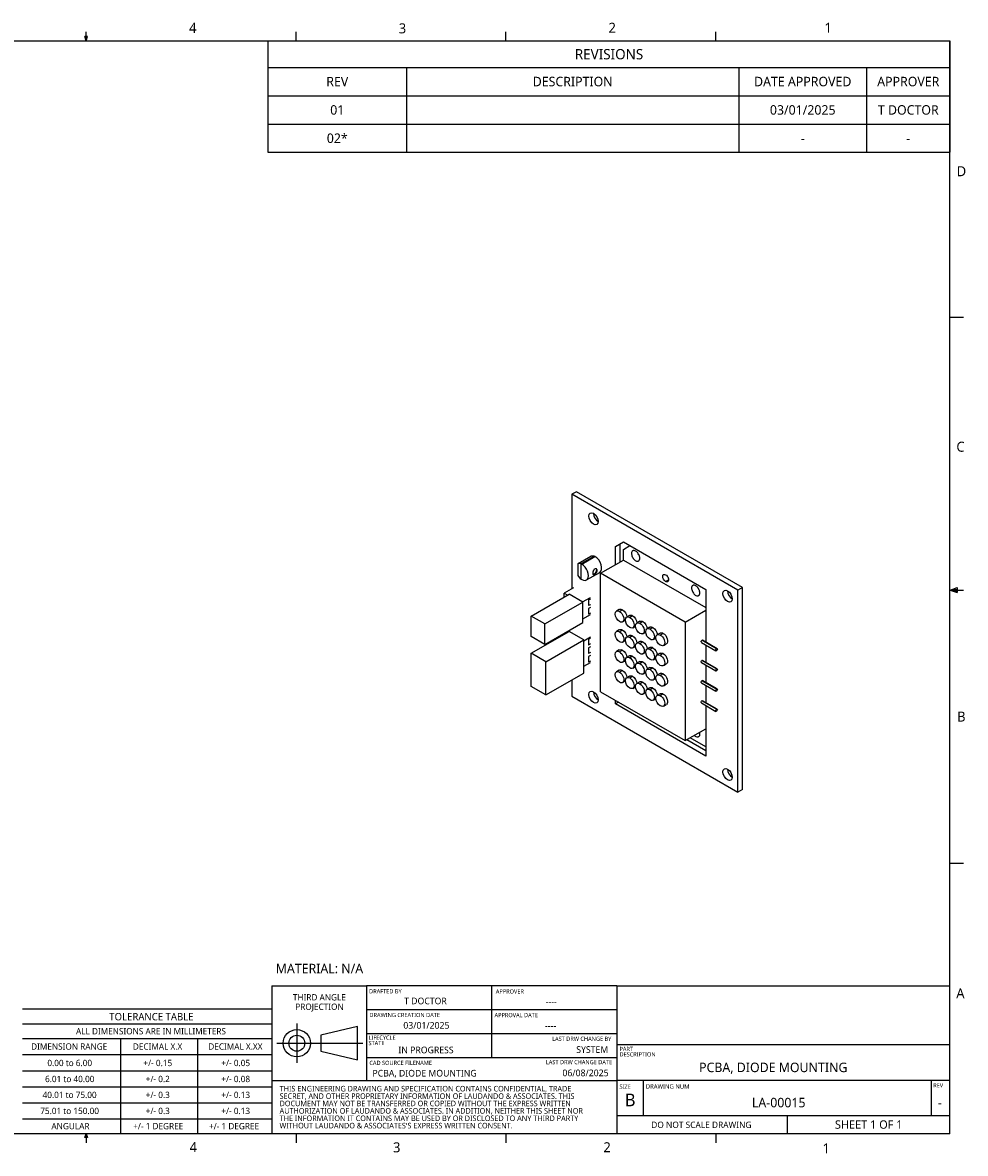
# Model space of a CAD drawing. Extents: x 0.3 to 17, y 0.1 to 10.9.
# Tile 2 of 2: x 8 to 17, y 0.1 to 10.9. Entities that reach past the tile are written whole.
import ezdxf

# ---------------------------------------------------------------- set-up
doc = ezdxf.new("R2010")
doc.units = 0
doc.header["$LTSCALE"] = 0.5
doc.header["$MEASUREMENT"] = 0
for name, color, linetype in [('ANNOTATION_TEXT', 7, 'CONTINUOUS'), ('BORDER_FRAME', 7, 'CONTINUOUS'), ('TABLES', 7, 'CONTINUOUS'), ('TANGENT_LINES', 7, 'CONTINUOUS'), ('TITLE_BLOCK', 7, 'CONTINUOUS'), ('VISIBLE', 7, 'CONTINUOUS')]:
    doc.layers.add(name, color=color, linetype=linetype)
doc.styles.add('ONSHAPE-CUSTOM-STYLE-NOTE0', font='NotoSans-Regular.ttf')
doc.styles.add('ONSHAPE-CUSTOM-STYLE-NOTE1', font='NotoSans-Regular.ttf')
doc.styles.add('ONSHAPE-CUSTOM-STYLE-NOTE2', font='NotoSans-Regular.ttf')
doc.styles.add('ONSHAPE-CUSTOM-STYLE-NOTE3', font='NotoSans-Regular.ttf')
doc.styles.add('ONSHAPE-CUSTOM-STYLE-NOTE4', font='NotoSans-Regular.ttf')
doc.styles.add('ONSHAPE-CUSTOM-STYLE-NOTE5', font='NotoSans-Regular.ttf')
doc.styles.add('ONSHAPE-CUSTOM-STYLE-NOTE6', font='NotoSans-Regular.ttf')
doc.styles.add('ONSHAPE-CUSTOM-STYLE-NOTE7', font='NotoSans-Regular.ttf')
doc.styles.add('ONSHAPE-CUSTOM-STYLE-NOTE_', font='NotoSans-Regular.ttf')
doc.styles.add('ONSHAPE-STANDARD', font='NotoSans-Regular.ttf')
doc.styles.add('ONSHAPE-STANDARD-NOTESTYLE', font='Noto Sans', dxfattribs={"height": 0.090551})
doc.styles.add('ONSHAPE-STANDARD-REVISION0', font='Noto Sans')
doc.styles.add('ONSHAPE-STANDARD-REVISION1', font='Noto Sans')
doc.styles.add('ONSHAPE-STANDARD-REVISIONT', font='Noto Sans')

# ---------------------------------------------------------------- blocks, each defined once
blk = doc.blocks.new('*T1')
at = {"layer": 'TABLES', "color": 0, "linetype": 'BYBLOCK'}
for p, q in [((0, 0), (6.513, 0)), ((0, 0), (0, -1.063)), ((6.513, 0), (6.513, -1.063)), ((0, -0.253), (6.513, -0.253)), ((1.324, -0.253), (1.324, -1.063)), ((4.496, -0.253), (4.496, -1.063)), ((5.717, -0.253), (5.717, -1.063)), ((0, -0.523), (6.513, -0.523)), ((0, -0.794), (6.513, -0.794)), ((0, -1.063), (6.513, -1.063))]:
    blk.add_line(p, q, dxfattribs=at)
at = {"layer": 'TABLES', "color": 0, "attachment_point": 5}
for s, insert, char_height, width, style in [('{REVISIONS}', (3.257, -0.127), 0.09843, 6.39514, 'ONSHAPE-STANDARD-REVISIONT'), ('REV', (0.662, -0.388), 0.0906, 1.20615, 'ONSHAPE-STANDARD-REVISION0'), ('DESCRIPTION', (2.91, -0.388), 0.09055, 3.05356, 'ONSHAPE-STANDARD-REVISION0'), ('DATE APPROVED', (5.107, -0.388), 0.09055, 1.10321, 'ONSHAPE-STANDARD-REVISION0'), ('APPROVER', (6.115, -0.388), 0.0906, 0.67789, 'ONSHAPE-STANDARD-REVISION0'), ('{01}', (0.662, -0.659), 0.0906, 1.20615, 'ONSHAPE-STANDARD-REVISION1'), ('{03/01/2025}', (5.107, -0.659), 0.09055, 1.10321, 'ONSHAPE-STANDARD-REVISION1'), ('{T DOCTOR}', (6.115, -0.659), 0.0906, 0.67789, 'ONSHAPE-STANDARD-REVISION1'), ('{02*}', (0.662, -0.929), 0.0906, 1.20615, 'ONSHAPE-STANDARD-REVISION1'), ('{-}', (5.107, -0.929), 0.0906, 1.10321, 'ONSHAPE-STANDARD-REVISION1'), ('{-}', (6.115, -0.929), 0.0906, 0.67789, 'ONSHAPE-STANDARD-REVISION1')]:
    blk.add_mtext(s, dxfattribs=dict(at, insert=insert, char_height=char_height, width=width, style=style))

msp = doc.modelspace()

# ---------------------------------------------------------------- linework, layer by layer
at = {"layer": 'BORDER_FRAME'}
for p, q in [((8.598, 10.717), (8.598, 10.803)), ((10.602, 10.717), (10.602, 10.803)), ((12.606, 10.717), (12.606, 10.803)), ((14.609, 10.717), (14.609, 10.803)), ((0.393, 10.717), (16.846, 10.717)), ((8.611, 10.759), (8.585, 10.759)), ((8.598, 10.717), (8.585, 10.759)), ((8.591, 10.759), (8.598, 10.717)), ((8.603, 10.759), (8.598, 10.717)), ((8.598, 10.717), (8.611, 10.759)), ((16.846, 0.282), (16.846, 10.717)), ((16.847, 8.081), (16.974, 8.081)), ((16.847, 5.473), (16.915, 5.498)), ((16.847, 5.473), (16.915, 5.482)), ((16.847, 5.473), (16.915, 5.463)), ((16.847, 5.473), (16.915, 5.45)), ((16.847, 5.473), (16.974, 5.473)), ((16.915, 5.498), (16.915, 5.45)), ((16.847, 2.865), (16.974, 2.865)), ((16.846, 0.282), (0.393, 0.282)), ((8.585, 0.247), (8.598, 0.282)), ((8.611, 0.247), (8.585, 0.247)), ((8.598, 0.282), (8.611, 0.247)), ((8.598, 0.282), (8.598, 0.196)), ((10.602, 0.282), (10.602, 0.196)), ((12.606, 0.282), (12.606, 0.196)), ((14.609, 0.279), (14.609, 0.196))]:
    msp.add_line(p, q, dxfattribs=at)
at = {"layer": 'TANGENT_LINES'}
for p, q in [((13.329, 5.721), (13.456, 5.795)), ((14.131, 5.556), (14.159, 5.572)), ((13.718, 5.285), (13.69, 5.269)), ((13.815, 5.229), (13.788, 5.213)), ((13.718, 5.092), (13.69, 5.076)), ((13.913, 5.173), (13.885, 5.157)), ((14.01, 5.116), (13.982, 5.1)), ((13.815, 5.036), (13.788, 5.02)), ((13.913, 4.98), (13.885, 4.964)), ((14.108, 5.06), (14.08, 5.044)), ((14.617, 4.914), (14.478, 4.994)), ((13.718, 4.899), (13.69, 4.883)), ((14.01, 4.924), (13.982, 4.907)), ((14.108, 4.867), (14.08, 4.851)), ((13.815, 4.843), (13.788, 4.827)), ((13.913, 4.787), (13.885, 4.771)), ((14.617, 4.721), (14.478, 4.801)), ((13.718, 4.707), (13.69, 4.69)), ((13.815, 4.65), (13.788, 4.634)), ((14.01, 4.731), (13.982, 4.715)), ((14.108, 4.674), (14.08, 4.658)), ((13.913, 4.594), (13.885, 4.578)), ((14.01, 4.538), (13.982, 4.522)), ((14.617, 4.528), (14.478, 4.608)), ((14.108, 4.482), (14.08, 4.465)), ((14.617, 4.335), (14.478, 4.416))]:
    msp.add_line(p, q, dxfattribs=at)
at = {"layer": 'TITLE_BLOCK', "linetype": 'CONTINUOUS'}
for p, q in [((10.369, 1.695), (10.369, 0.789)), ((11.274, 1.695), (11.274, 0.79)), ((13.666, 1.695), (16.846, 1.694)), ((13.666, 1.695), (13.666, 0.789)), ((10.369, 0.79), (10.369, 0.282)), ((13.666, 0.79), (13.666, 0.283))]:
    msp.add_line(p, q, dxfattribs=at)
at = {"layer": 'TITLE_BLOCK'}
for p, q in [((10.369, 1.695), (11.274, 1.695)), ((13.666, 1.695), (11.274, 1.695)), ((12.469, 1.695), (12.469, 1.007)), ((7.99, 1.474), (10.369, 1.474)), ((13.663, 1.465), (11.274, 1.465)), ((7.99, 1.331), (10.369, 1.331)), ((10.609, 1.334), (10.609, 0.958)), ((11.187, 1.305), (10.839, 1.222)), ((11.187, 0.987), (11.187, 1.305)), ((10.369, 1.188), (7.99, 1.188)), ((8.924, 1.188), (8.924, 0.282)), ((9.66, 1.188), (9.66, 0.282)), ((10.839, 1.222), (10.839, 1.07)), ((13.663, 1.236), (11.274, 1.236)), ((10.419, 1.146), (11.24, 1.146)), ((10.839, 1.146), (11.187, 1.146)), ((13.666, 1.134), (16.846, 1.133)), ((10.369, 1.035), (7.99, 1.035)), ((10.839, 1.07), (11.187, 0.987)), ((13.663, 1.007), (11.274, 1.007)), ((10.369, 0.881), (7.99, 0.881)), ((10.369, 0.79), (13.666, 0.79)), ((16.846, 0.79), (13.666, 0.79)), ((13.918, 0.454), (13.918, 0.79)), ((16.668, 0.79), (16.668, 0.456)), ((10.369, 0.728), (7.99, 0.728)), ((10.369, 0.575), (7.99, 0.575)), ((16.846, 0.454), (13.666, 0.454)), ((15.292, 0.454), (15.292, 0.282)), ((10.369, 0.422), (7.99, 0.422))]:
    msp.add_line(p, q, dxfattribs=at)
for radius in [0.13, 0.0761]:
    msp.add_circle((10.609, 1.146), radius, dxfattribs=at)
at = {"layer": 'VISIBLE'}
for p, q in [((13.278, 6.413), (13.234, 6.388)), ((13.234, 6.388), (13.234, 5.486)), ((14.82, 5.472), (13.234, 6.388)), ((14.865, 5.497), (13.278, 6.413)), ((13.651, 5.889), (13.728, 5.934)), ((13.651, 5.716), (13.651, 5.889)), ((13.696, 5.742), (13.696, 5.915)), ((13.728, 5.934), (14.514, 5.48)), ((13.728, 5.861), (13.79, 5.898)), ((13.728, 5.76), (13.728, 5.861)), ((13.296, 5.728), (13.418, 5.798)), ((13.322, 5.725), (13.296, 5.728)), ((13.296, 5.612), (13.296, 5.728)), ((13.322, 5.725), (13.449, 5.799)), ((13.329, 5.721), (13.322, 5.725)), ((13.322, 5.725), (13.322, 5.578)), ((13.449, 5.799), (13.418, 5.798)), ((13.456, 5.795), (13.449, 5.799)), ((13.509, 5.634), (13.728, 5.76)), ((13.728, 5.76), (14.514, 5.306)), ((13.374, 5.57), (13.501, 5.643)), ((13.453, 5.674), (13.451, 5.673)), ((13.467, 5.676), (13.464, 5.677)), ((13.509, 4.502), (13.509, 5.634)), ((14.316, 5.168), (13.509, 5.634)), ((13.322, 5.578), (13.296, 5.612)), ((13.322, 5.578), (13.329, 5.574)), ((12.848, 5.225), (13.21, 5.434)), ((13.25, 5.495), (13.163, 5.445)), ((13.163, 5.406), (13.163, 5.445)), ((13.163, 5.445), (13.197, 5.426)), ((13.34, 5.359), (13.21, 5.434)), ((13.338, 5.36), (13.412, 5.402)), ((14.514, 5.48), (14.514, 4.977)), ((14.865, 5.497), (14.82, 5.472)), ((14.82, 3.543), (14.82, 5.472)), ((14.865, 3.569), (14.865, 5.497)), ((12.978, 5.15), (13.34, 5.359)), ((13.34, 5.164), (13.34, 5.359)), ((13.412, 5.388), (13.395, 5.379)), ((13.395, 5.379), (13.395, 5.325)), ((13.412, 5.334), (13.395, 5.325)), ((13.412, 5.307), (13.395, 5.297)), ((13.395, 5.297), (13.395, 5.243)), ((12.848, 5.03), (12.848, 5.225)), ((12.978, 5.15), (12.848, 5.225)), ((13.34, 5.198), (13.412, 5.239)), ((13.412, 5.253), (13.395, 5.243)), ((13.688, 5.288), (13.661, 5.272)), ((13.72, 5.17), (13.746, 5.185)), ((13.786, 5.232), (13.758, 5.216)), ((14.316, 5.168), (14.514, 5.282)), ((12.846, 4.87), (13.208, 5.079)), ((12.978, 4.955), (13.34, 5.164)), ((12.978, 4.955), (12.978, 5.15)), ((13.349, 4.997), (13.208, 5.079)), ((13.688, 5.095), (13.661, 5.079)), ((13.817, 5.113), (13.843, 5.129)), ((13.883, 5.176), (13.855, 5.16)), ((13.981, 5.119), (13.953, 5.103)), ((14.316, 5.168), (14.316, 4.036)), ((12.978, 4.955), (12.848, 5.03)), ((12.988, 4.788), (13.349, 4.997)), ((13.163, 5.053), (13.163, 5.061)), ((13.17, 5.065), (13.177, 5.061)), ((13.349, 4.99), (13.412, 5.026)), ((13.349, 4.681), (13.349, 4.997)), ((13.412, 5.013), (13.395, 5.003)), ((13.395, 5.003), (13.395, 4.949)), ((13.72, 4.977), (13.746, 4.992)), ((13.786, 5.039), (13.758, 5.023)), ((13.883, 4.983), (13.855, 4.967)), ((13.914, 5.057), (13.941, 5.072)), ((14.012, 5.001), (14.038, 5.016)), ((14.078, 5.063), (14.05, 5.047)), ((14.472, 4.974), (14.611, 4.894)), ((14.623, 4.914), (14.484, 4.995)), ((12.846, 4.554), (12.846, 4.87)), ((12.988, 4.788), (12.846, 4.87)), ((13.412, 4.959), (13.395, 4.949)), ((13.412, 4.931), (13.395, 4.921)), ((13.395, 4.921), (13.395, 4.867)), ((13.412, 4.877), (13.395, 4.867)), ((13.688, 4.902), (13.661, 4.886)), ((13.817, 4.921), (13.843, 4.936)), ((13.914, 4.864), (13.941, 4.88)), ((13.981, 4.926), (13.953, 4.91)), ((14.078, 4.87), (14.05, 4.854)), ((14.109, 4.945), (14.137, 4.961)), ((14.514, 4.95), (14.514, 4.784)), ((12.988, 4.472), (12.988, 4.788)), ((13.349, 4.746), (13.412, 4.781)), ((13.412, 4.849), (13.395, 4.839)), ((13.395, 4.839), (13.395, 4.785)), ((13.412, 4.795), (13.395, 4.785)), ((13.72, 4.784), (13.746, 4.799)), ((13.786, 4.846), (13.758, 4.83)), ((13.883, 4.79), (13.855, 4.774)), ((14.012, 4.808), (14.038, 4.823)), ((14.109, 4.752), (14.137, 4.768)), ((14.472, 4.781), (14.611, 4.701)), ((14.623, 4.722), (14.484, 4.802)), ((14.514, 4.757), (14.514, 4.592)), ((12.988, 4.472), (13.349, 4.681)), ((13.688, 4.709), (13.661, 4.693)), ((13.786, 4.653), (13.758, 4.637)), ((13.817, 4.728), (13.843, 4.743)), ((13.914, 4.671), (13.941, 4.687)), ((13.981, 4.734), (13.953, 4.717)), ((14.078, 4.677), (14.05, 4.661)), ((12.988, 4.472), (12.846, 4.554)), ((13.234, 4.614), (13.234, 4.459)), ((13.72, 4.591), (13.746, 4.606)), ((13.817, 4.535), (13.843, 4.55)), ((13.883, 4.597), (13.855, 4.581)), ((13.981, 4.541), (13.953, 4.525)), ((14.012, 4.615), (14.038, 4.63)), ((14.109, 4.559), (14.137, 4.575)), ((14.472, 4.589), (14.611, 4.508)), ((14.623, 4.529), (14.484, 4.609)), ((14.514, 4.564), (14.514, 4.399)), ((13.234, 4.459), (14.82, 3.543)), ((13.509, 4.502), (14.316, 4.036)), ((13.914, 4.479), (13.941, 4.494)), ((14.012, 4.422), (14.038, 4.438)), ((14.078, 4.484), (14.05, 4.468)), ((13.651, 4.387), (13.651, 4.42)), ((13.68, 4.404), (13.651, 4.387)), ((14.514, 3.888), (13.651, 4.387)), ((14.109, 4.366), (14.137, 4.382)), ((14.472, 4.396), (14.611, 4.315)), ((14.623, 4.336), (14.484, 4.416)), ((14.514, 4.371), (14.514, 3.888)), ((14.316, 4.036), (14.514, 4.15)), ((14.514, 3.94), (14.332, 4.045)), ((14.514, 3.977), (14.364, 4.064)), ((14.865, 3.569), (14.82, 3.543))]:
    msp.add_line(p, q, dxfattribs=at)
for centre in [(13.808, 5.784), (14.381, 5.453)]:
    msp.add_arc(centre, 0.0721, 37.3417, 59.0573, dxfattribs=at)
for centre in [(13.442, 6.155), (14.723, 5.415), (13.442, 4.451), (14.723, 3.712)]:
    msp.add_ellipse(centre, major_axis=(0.0315, -0.0546), ratio=0.57735, dxfattribs=at)
for centre, major_axis, start_param, end_param in [((13.487, 6.18), (0.0315, -0.0546), 3.926991, 5.497787), ((13.456, 5.721), (0.0451, -0.0781), 0, 2.356194), ((13.329, 5.648), (0.0451, -0.0781), 5.497787, 8.63938), ((14.767, 5.441), (0.0315, -0.0546), 3.926991, 5.497787), ((13.296, 4.663), (0.0074, -0.0128), 5.583855, 6.982515), ((13.487, 4.477), (0.0315, -0.0546), 3.926991, 5.497787), ((14.767, 3.737), (0.0315, -0.0546), 3.926991, 5.497787)]:
    msp.add_ellipse(centre, major_axis=major_axis, ratio=0.57735, start_param=start_param, end_param=end_param, dxfattribs=at)
at = {"layer": 'VISIBLE', "extrusion": (0, 0, -1)}
for centre, major_axis, start_param, end_param in [((13.449, 5.652), (-0.015, -0.026), 3.286868, 6.100251), ((14.131, 5.588), (-0.0197, 0.0341), 3.926991, 7.068583), ((14.131, 5.588), (-0.0197, 0.0341), 0.785398, 3.926991), ((13.718, 5.237), (-0.0295, 0.0511), 0, 0.785398), ((13.69, 5.221), (-0.0295, 0.0511), 3.926991, 7.068583), ((13.69, 5.221), (-0.0295, 0.0511), 0.785398, 3.926991), ((13.718, 5.237), (-0.0295, 0.0511), 0.785398, 2.27827), ((13.788, 5.165), (-0.0295, 0.0511), 3.926991, 7.068583), ((13.815, 5.181), (-0.0295, 0.0511), 0, 0.785398), ((13.788, 5.165), (-0.0295, 0.0511), 0.785398, 3.926991), ((13.815, 5.181), (-0.0295, 0.0511), 0.785398, 2.27827), ((13.69, 5.028), (-0.0295, 0.0511), 3.926991, 7.068583), ((13.718, 5.044), (-0.0295, 0.0511), 0, 0.785398), ((13.69, 5.028), (-0.0295, 0.0511), 0.785398, 3.926991), ((13.718, 5.044), (-0.0295, 0.0511), 0.785398, 2.27827), ((13.885, 5.108), (-0.0295, 0.0511), 3.926991, 7.068583), ((13.913, 5.124), (-0.0295, 0.0511), 0, 0.785398), ((13.885, 5.108), (-0.0295, 0.0511), 0.785398, 3.926991), ((13.913, 5.124), (-0.0295, 0.0511), 0.785398, 2.27827), ((13.982, 5.052), (-0.0295, 0.0511), 3.926991, 7.068583), ((14.01, 5.068), (-0.0295, 0.0511), 0, 0.785398), ((13.982, 5.052), (-0.0295, 0.0511), 0.785398, 3.926991), ((14.01, 5.068), (-0.0295, 0.0511), 0.785398, 2.27827), ((13.788, 4.972), (-0.0295, 0.0511), 3.926991, 7.068583), ((13.815, 4.988), (-0.0295, 0.0511), 0, 0.785398), ((13.788, 4.972), (-0.0295, 0.0511), 0.785398, 3.926991), ((13.815, 4.988), (-0.0295, 0.0511), 0.785398, 2.27827), ((13.885, 4.915), (-0.0295, 0.0511), 3.926991, 7.068583), ((13.913, 4.932), (-0.0295, 0.0511), 0, 0.785398), ((13.913, 4.932), (-0.0295, 0.0511), 0.785398, 2.27827), ((14.08, 4.996), (-0.0295, 0.0511), 3.926991, 7.068583), ((14.108, 5.012), (-0.0295, 0.0511), 0, 0.785398), ((14.08, 4.996), (-0.0295, 0.0511), 0.785398, 3.926991), ((14.108, 5.012), (-0.0295, 0.0511), 0.785398, 3.141593), ((14.478, 4.985), (-0.0059, -0.0102), 0, 2.356194), ((14.478, 4.985), (-0.0059, -0.0102), 2.356194, 3.141593), ((13.69, 4.835), (-0.0295, 0.0511), 3.926991, 7.068583), ((13.718, 4.851), (-0.0295, 0.0511), 0, 0.785398), ((13.69, 4.835), (-0.0295, 0.0511), 0.785398, 3.926991), ((13.718, 4.851), (-0.0295, 0.0511), 0.785398, 2.27827), ((13.885, 4.915), (-0.0295, 0.0511), 0.785398, 3.926991), ((13.982, 4.859), (-0.0295, 0.0511), 3.926991, 7.068583), ((14.01, 4.875), (-0.0295, 0.0511), 0, 0.785398), ((13.982, 4.859), (-0.0295, 0.0511), 0.785398, 3.926991), ((14.01, 4.875), (-0.0295, 0.0511), 0.785398, 2.27827), ((14.08, 4.803), (-0.0295, 0.0511), 3.926991, 7.068583), ((14.108, 4.819), (-0.0295, 0.0511), 0, 0.785398), ((14.108, 4.819), (-0.0295, 0.0511), 0.785398, 3.141593), ((14.617, 4.904), (-0.0059, -0.0102), 5.497787, 8.63938), ((14.617, 4.904), (-0.0059, -0.0102), 2.356194, 5.497787), ((13.788, 4.779), (-0.0295, 0.0511), 3.926991, 7.068583), ((13.815, 4.795), (-0.0295, 0.0511), 0, 0.785398), ((13.788, 4.779), (-0.0295, 0.0511), 0.785398, 3.926991), ((13.815, 4.795), (-0.0295, 0.0511), 0.785398, 2.27827), ((13.885, 4.723), (-0.0295, 0.0511), 3.926991, 7.068583), ((13.913, 4.739), (-0.0295, 0.0511), 0, 0.785398), ((13.885, 4.723), (-0.0295, 0.0511), 0.785398, 3.926991), ((13.913, 4.739), (-0.0295, 0.0511), 0.785398, 2.27827), ((14.08, 4.803), (-0.0295, 0.0511), 0.785398, 3.926991), ((14.478, 4.792), (-0.0059, -0.0102), 0, 2.356194), ((14.478, 4.792), (-0.0059, -0.0102), 2.356194, 3.141593), ((13.69, 4.642), (-0.0295, 0.0511), 3.926991, 7.068583), ((13.718, 4.658), (-0.0295, 0.0511), 0, 0.785398), ((13.69, 4.642), (-0.0295, 0.0511), 0.785398, 3.926991), ((13.718, 4.658), (-0.0295, 0.0511), 0.785398, 2.27827), ((13.815, 4.602), (-0.0295, 0.0511), 0, 0.785398), ((13.815, 4.602), (-0.0295, 0.0511), 0.785398, 2.27827), ((13.982, 4.666), (-0.0295, 0.0511), 3.926991, 7.068583), ((14.01, 4.682), (-0.0295, 0.0511), 0, 0.785398), ((13.982, 4.666), (-0.0295, 0.0511), 0.785398, 3.926991), ((14.01, 4.682), (-0.0295, 0.0511), 0.785398, 2.27827), ((14.08, 4.61), (-0.0295, 0.0511), 3.926991, 7.068583), ((14.108, 4.626), (-0.0295, 0.0511), 0, 0.785398), ((14.08, 4.61), (-0.0295, 0.0511), 0.785398, 3.926991), ((14.108, 4.626), (-0.0295, 0.0511), 0.785398, 3.141593), ((14.617, 4.711), (-0.0059, -0.0102), 5.497787, 8.63938), ((14.617, 4.711), (-0.0059, -0.0102), 2.356194, 5.497787), ((13.788, 4.586), (-0.0295, 0.0511), 3.926991, 7.068583), ((13.788, 4.586), (-0.0295, 0.0511), 0.785398, 3.926991), ((13.885, 4.53), (-0.0295, 0.0511), 3.926991, 7.068583), ((13.913, 4.546), (-0.0295, 0.0511), 0, 0.785398), ((13.885, 4.53), (-0.0295, 0.0511), 0.785398, 3.926991), ((13.913, 4.546), (-0.0295, 0.0511), 0.785398, 2.27827), ((14.01, 4.49), (-0.0295, 0.0511), 0, 0.785398), ((14.01, 4.49), (-0.0295, 0.0511), 0.785398, 2.27827), ((14.478, 4.599), (-0.0059, -0.0102), 0, 2.356194), ((14.478, 4.599), (-0.0059, -0.0102), 2.356194, 3.141593), ((13.982, 4.473), (-0.0295, 0.0511), 3.926991, 7.068583), ((13.982, 4.473), (-0.0295, 0.0511), 0.785398, 3.926991), ((14.08, 4.417), (-0.0295, 0.0511), 3.926991, 7.068583), ((14.108, 4.433), (-0.0295, 0.0511), 0, 0.785398), ((14.08, 4.417), (-0.0295, 0.0511), 0.785398, 3.926991), ((14.108, 4.433), (-0.0295, 0.0511), 0.785398, 3.141593), ((14.617, 4.518), (-0.0059, -0.0102), 5.497787, 8.63938), ((14.617, 4.518), (-0.0059, -0.0102), 2.356194, 5.497787), ((14.478, 4.406), (-0.0059, -0.0102), 0, 2.356194), ((14.478, 4.406), (-0.0059, -0.0102), 2.356194, 3.141593), ((14.617, 4.326), (-0.0059, -0.0102), 5.497787, 8.63938), ((14.617, 4.326), (-0.0059, -0.0102), 2.356194, 5.497787)]:
    msp.add_ellipse(centre, major_axis=major_axis, ratio=0.57735, start_param=start_param, end_param=end_param, dxfattribs=at)
at = {"layer": 'VISIBLE'}
for points, knots in [([(13.817, 5.849), (13.815, 5.848), (13.81, 5.844), (13.805, 5.832), (13.805, 5.818), (13.808, 5.8), (13.816, 5.784), (13.827, 5.768), (13.84, 5.757), (13.853, 5.75), (13.866, 5.749), (13.871, 5.751), (13.873, 5.752)], [0, 0, 0, 0, 0.073536, 0.168385, 0.27267, 0.384872, 0.501331, 0.61772, 0.729719, 0.833708, 0.92828, 1, 1, 1, 1]), ([(13.845, 5.846), (13.84, 5.848), (13.832, 5.852), (13.82, 5.851), (13.817, 5.849), (13.817, 5.849)], [0, 0, 0, 0, 0.413985, 0.79133, 1, 1, 1, 1]), ([(13.878, 5.806), (13.877, 5.808), (13.876, 5.811), (13.865, 5.827), (13.865, 5.828), (13.865, 5.828)], [0, 0, 0, 0, 0.316142, 0.890513, 1, 1, 1, 1]), ([(13.873, 5.752), (13.874, 5.752), (13.876, 5.754), (13.883, 5.764), (13.885, 5.778), (13.882, 5.795), (13.879, 5.803), (13.878, 5.806)], [0, 0, 0, 0, 0.117823, 0.321518, 0.545111, 0.787967, 1, 1, 1, 1]), ([(13.451, 5.673), (13.449, 5.672), (13.446, 5.669), (13.441, 5.661), (13.437, 5.652), (13.435, 5.642), (13.435, 5.634), (13.436, 5.627), (13.437, 5.625), (13.437, 5.625)], [0, 0, 0, 0, 0.135851, 0.295819, 0.462811, 0.630017, 0.783947, 0.917054, 1, 1, 1, 1]), ([(13.437, 5.625), (13.438, 5.624), (13.439, 5.623), (13.439, 5.623), (13.439, 5.623)], [0, 0, 0, 0, 0.644459, 1, 1, 1, 1]), ([(13.439, 5.623), (13.441, 5.622), (13.443, 5.621), (13.45, 5.623), (13.457, 5.628), (13.464, 5.633), (13.47, 5.641), (13.475, 5.649), (13.478, 5.658), (13.477, 5.666), (13.473, 5.672), (13.471, 5.674), (13.469, 5.675)], [0, 0, 0, 0, 0.072542, 0.164907, 0.269306, 0.380046, 0.495149, 0.611138, 0.721671, 0.823754, 0.920857, 1, 1, 1, 1]), ([(13.464, 5.677), (13.462, 5.677), (13.46, 5.677), (13.455, 5.675), (13.453, 5.674)], [0, 0, 0, 0, 0.40983, 1, 1, 1, 1]), ([(13.469, 5.675), (13.469, 5.675), (13.467, 5.676), (13.467, 5.676), (13.467, 5.676)], [0, 0, 0, 0, 0.6332, 1, 1, 1, 1]), ([(14.39, 5.518), (14.388, 5.516), (14.384, 5.513), (14.378, 5.501), (14.378, 5.486), (14.382, 5.469), (14.39, 5.452), (14.401, 5.437), (14.413, 5.426), (14.427, 5.419), (14.439, 5.417), (14.444, 5.42), (14.446, 5.421)], [0, 0, 0, 0, 0.073536, 0.168385, 0.27267, 0.384872, 0.501331, 0.61772, 0.729719, 0.833708, 0.92828, 1, 1, 1, 1]), ([(14.418, 5.515), (14.414, 5.517), (14.406, 5.521), (14.393, 5.52), (14.391, 5.518), (14.39, 5.518)], [0, 0, 0, 0, 0.413985, 0.79133, 1, 1, 1, 1]), ([(14.451, 5.475), (14.451, 5.477), (14.449, 5.48), (14.439, 5.496), (14.438, 5.497), (14.438, 5.497)], [0, 0, 0, 0, 0.316142, 0.890513, 1, 1, 1, 1]), ([(14.446, 5.421), (14.447, 5.421), (14.45, 5.423), (14.457, 5.433), (14.458, 5.447), (14.456, 5.463), (14.453, 5.472), (14.451, 5.475)], [0, 0, 0, 0, 0.117823, 0.321518, 0.545111, 0.787967, 1, 1, 1, 1]), ([(14.446, 4.074), (14.447, 4.074), (14.45, 4.076), (14.457, 4.087), (14.459, 4.098), (14.455, 4.116), (14.455, 4.116), (14.455, 4.116)], [0, 0, 0, 0, 0.14622, 0.399009, 0.676491, 0.977879, 1, 1, 1, 1]), ([(14.405, 4.087), (14.408, 4.084), (14.414, 4.079), (14.427, 4.072), (14.439, 4.071), (14.444, 4.073), (14.446, 4.074)], [0, 0, 0, 0, 0.257221, 0.543002, 0.8029, 1, 1, 1, 1])]:
    msp.add_open_spline(points, degree=3, knots=knots, dxfattribs=at)

# ---------------------------------------------------------------- block references
at = {"layer": 'TABLES'}
msp.add_blockref('*T1', (10.333, 10.717), dxfattribs=at)

# ---------------------------------------------------------------- texts
at = {"layer": 'ANNOTATION_TEXT', "insert": (10.407, 1.905), "char_height": 0.09055, "width": 5.31805, "attachment_point": 1, "style": 'ONSHAPE-STANDARD-NOTESTYLE'}
msp.add_mtext('MATERIAL: N/A ', dxfattribs=at)
at = {"layer": 'BORDER_FRAME', "char_height": 0.0954, "attachment_point": 1, "style": 'ONSHAPE-STANDARD'}
for s, insert in [('4', (9.58, 10.89)), ('3', (11.582, 10.885)), ('2', (13.585, 10.891)), ('1', (15.647, 10.891)), ('D', (16.91, 9.521)), ('C', (16.907, 6.89)), ('B', (16.914, 4.313)), ('A', (16.906, 1.671)), ('4', (9.585, 0.202)), ('3', (11.527, 0.2)), ('2', (13.536, 0.201)), ('1', (15.628, 0.19))]:
    msp.add_mtext(s, dxfattribs=dict(at, insert=insert))
at = {"layer": 'TITLE_BLOCK'}
for s, insert, char_height, attachment_point, style in [('DRAFTED BY', (11.299, 1.663), 0.0401, 1, 'ONSHAPE-STANDARD'), ('APPROVER', (12.509, 1.661), 0.0401, 1, 'ONSHAPE-STANDARD'), ('THIRD ANGLE', (10.824, 1.615), 0.0601, 2, 'ONSHAPE-STANDARD'), ('PROJECTION', (10.825, 1.525), 0.0601, 2, 'ONSHAPE-STANDARD'), ('TOLERANCE TABLE', (9.22, 1.435), 0.07012, 2, 'ONSHAPE-STANDARD'), ('DRAWING CREATION DATE', (11.302, 1.436), 0.04007, 1, 'ONSHAPE-STANDARD'), ('APPROVAL DATE', (12.497, 1.435), 0.04007, 1, 'ONSHAPE-CUSTOM-STYLE-NOTE_'), ('ALL DIMENSIONS ARE IN MILLIMETERS', (9.216, 1.291), 0.0601, 2, 'ONSHAPE-STANDARD'), ('LIFECYCLE', (11.293, 1.22), 0.0401, 1, 'ONSHAPE-STANDARD'), ('DIMENSION RANGE', (8.435, 1.145), 0.0601, 2, 'ONSHAPE-STANDARD'), ('DECIMAL X.X', (9.279, 1.145), 0.0601, 2, 'ONSHAPE-STANDARD'), ('DECIMAL X.XX', (10.022, 1.145), 0.0601, 2, 'ONSHAPE-STANDARD'), ('STATE', (11.293, 1.168), 0.0401, 1, 'ONSHAPE-STANDARD'), ('PART', (13.69, 1.112), 0.0401, 1, 'ONSHAPE-STANDARD'), ('0.00 to 6.00', (8.44, 0.988), 0.0601, 2, 'ONSHAPE-STANDARD'), ('+/- 0.15', (9.281, 0.988), 0.0601, 2, 'ONSHAPE-STANDARD'), ('+/- 0.05', (10.025, 0.988), 0.0601, 2, 'ONSHAPE-STANDARD'), ('CAD SOURCE FILENAME', (11.302, 0.979), 0.04007, 1, 'ONSHAPE-STANDARD'), ('DESCRIPTION', (13.69, 1.06), 0.04007, 1, 'ONSHAPE-STANDARD'), ('6.01 to 40.00', (8.44, 0.835), 0.0601, 2, 'ONSHAPE-STANDARD'), ('+/- 0.2', (9.281, 0.835), 0.0601, 2, 'ONSHAPE-STANDARD'), ('+/- 0.08', (10.025, 0.835), 0.0601, 2, 'ONSHAPE-STANDARD'), ('DRAWING NUM', (13.941, 0.755), 0.0424, 1, 'ONSHAPE-STANDARD'), ('REV', (16.686, 0.764), 0.0401, 1, 'ONSHAPE-STANDARD'), ('40.01 to 75.00', (8.439, 0.683), 0.0601, 2, 'ONSHAPE-STANDARD'), ('+/- 0.3', (9.281, 0.683), 0.0601, 2, 'ONSHAPE-STANDARD'), ('+/- 0.13', (10.025, 0.683), 0.0601, 2, 'ONSHAPE-STANDARD'), ('THIS ENGINEERING DRAWING AND SPECIFICATION CONTAINS CONFIDENTIAL, TRADE', (10.444, 0.739), 0.05301, 1, 'ONSHAPE-STANDARD'), ('SECRET, AND OTHER PROPRIETARY INFORMATION OF LAUDANDO & ASSOCIATES. THIS', (10.444, 0.668), 0.05301, 1, 'ONSHAPE-STANDARD'), ('SIZE', (13.69, 0.752), 0.0401, 1, 'ONSHAPE-STANDARD'), ('B', (13.792, 0.665), 0.12, 2, 'ONSHAPE-STANDARD'), ('DOCUMENT MAY NOT BE TRANSFERRED OR COPIED WITHOUT THE EXPRESS WRITTEN', (10.444, 0.598), 0.05301, 1, 'ONSHAPE-STANDARD'), ('75.01 to 150.00', (8.439, 0.53), 0.0601, 2, 'ONSHAPE-STANDARD'), ('+/- 0.3', (9.281, 0.53), 0.0601, 2, 'ONSHAPE-STANDARD'), ('+/- 0.13', (10.025, 0.53), 0.0601, 2, 'ONSHAPE-STANDARD'), ('AUTHORIZATION OF LAUDANDO & ASSOCIATES. IN ADDITION, NEITHER THIS SHEET NOR', (10.444, 0.527), 0.05301, 1, 'ONSHAPE-STANDARD'), ('THE INFORMATION IT CONTAINS MAY BE USED BY OR DISCLOSED TO ANY THIRD PARTY', (10.444, 0.456), 0.05301, 1, 'ONSHAPE-STANDARD'), ('ANGULAR', (8.447, 0.385), 0.0601, 2, 'ONSHAPE-STANDARD'), ('+/- 1 DEGREE', (9.285, 0.385), 0.0601, 2, 'ONSHAPE-STANDARD'), ('+/- 1 DEGREE', (10.009, 0.385), 0.0601, 2, 'ONSHAPE-STANDARD'), ("WITHOUT LAUDANDO & ASSOCIATES'S EXPRESS WRITTEN CONSENT.", (10.444, 0.386), 0.05301, 1, 'ONSHAPE-STANDARD'), ('DO NOT SCALE DRAWING', (14.472, 0.398), 0.06106, 2, 'ONSHAPE-STANDARD')]:
    msp.add_mtext(s, dxfattribs=dict(at, insert=insert, char_height=char_height, attachment_point=attachment_point, style=style))
at = {"layer": 'TITLE_BLOCK', "attachment_point": 1}
for s, insert, char_height, width, style in [('{\\fNoto Sans|b0|i0|c0|p0;\\W6.94722;  }T DOCTOR', (11.334, 1.582), 0.06361, 1.07688, 'ONSHAPE-STANDARD'), ('{\\fNoto Sans|b0|i0|c0|p0;\\W7.09482;   }----', (12.526, 1.576), 0.06361, 1.09552, 'ONSHAPE-STANDARD'), ('{\\fNoto Sans|b0|i0|c0|p0;\\W6.51674;  }03/01/2025', (11.345, 1.349), 0.06361, 1.07255, 'ONSHAPE-STANDARD'), ('{\\fNoto Sans|b0|i0|c0|p0;\\W6.92877;   }----', (12.531, 1.346), 0.06361, 1.07255, 'ONSHAPE-CUSTOM-STYLE-NOTE0'), ('{\\fNoto Sans|b0|i0|c0|p0;\\W4.84526; }LAST DRW CHANGE BY', (12.981, 1.209), 0.04007, 0.66296, 'ONSHAPE-CUSTOM-STYLE-NOTE6'), ('{\\fNoto Sans|b0|i0|c0|p0;\\W5.50828;  }IN PROGRESS', (11.341, 1.114), 0.06361, 1.07255, 'ONSHAPE-CUSTOM-STYLE-NOTE1'), ('{\\fNoto Sans|b0|i0|c0|p0;\\W6.64324;  }SYSTEM', (12.991, 1.118), 0.06361, 0.62447, 'ONSHAPE-CUSTOM-STYLE-NOTE7'), ('LAST DRW CHANGE DATE', (12.987, 0.986), 0.04007, 0.66296, 'ONSHAPE-STANDARD'), ('PCBA, DIODE MOUNTING', (11.331, 0.892), 0.06361, 1.70456, 'ONSHAPE-CUSTOM-STYLE-NOTE3'), ('{\\fNoto Sans|b0|i0|c0|p0;\\W6.83535; }06/08/2025', (12.998, 0.895), 0.06361, 0.62447, 'ONSHAPE-CUSTOM-STYLE-NOTE2'), ('{\\fNoto Sans|b0|i0|c0|p0;\\W7.93550;   }PCBA, DIODE MOUNTING', (13.72, 0.961), 0.09055, 3.08325, 'ONSHAPE-CUSTOM-STYLE-NOTE5'), ('{\\fNoto Sans|b0|i0|c0|p0;\\W7.91142;    }LA-00015', (13.984, 0.625), 0.09055, 2.6308, 'ONSHAPE-CUSTOM-STYLE-NOTE4'), ('{\\fNoto Sans|b0|i0|c0|p0;\\W3.91256; }-', (16.609, 0.625), 0.09055, 0.2975, 'ONSHAPE-STANDARD'), ('{\\fNoto Sans|b0|i0|c0|p0;\\W7.13836;  }SHEET 1 OF 1', (15.36, 0.41), 0.08013, 1.50168, 'ONSHAPE-STANDARD')]:
    msp.add_mtext(s, dxfattribs=dict(at, insert=insert, char_height=char_height, width=width, style=style))

doc.saveas('drawing.dxf')
